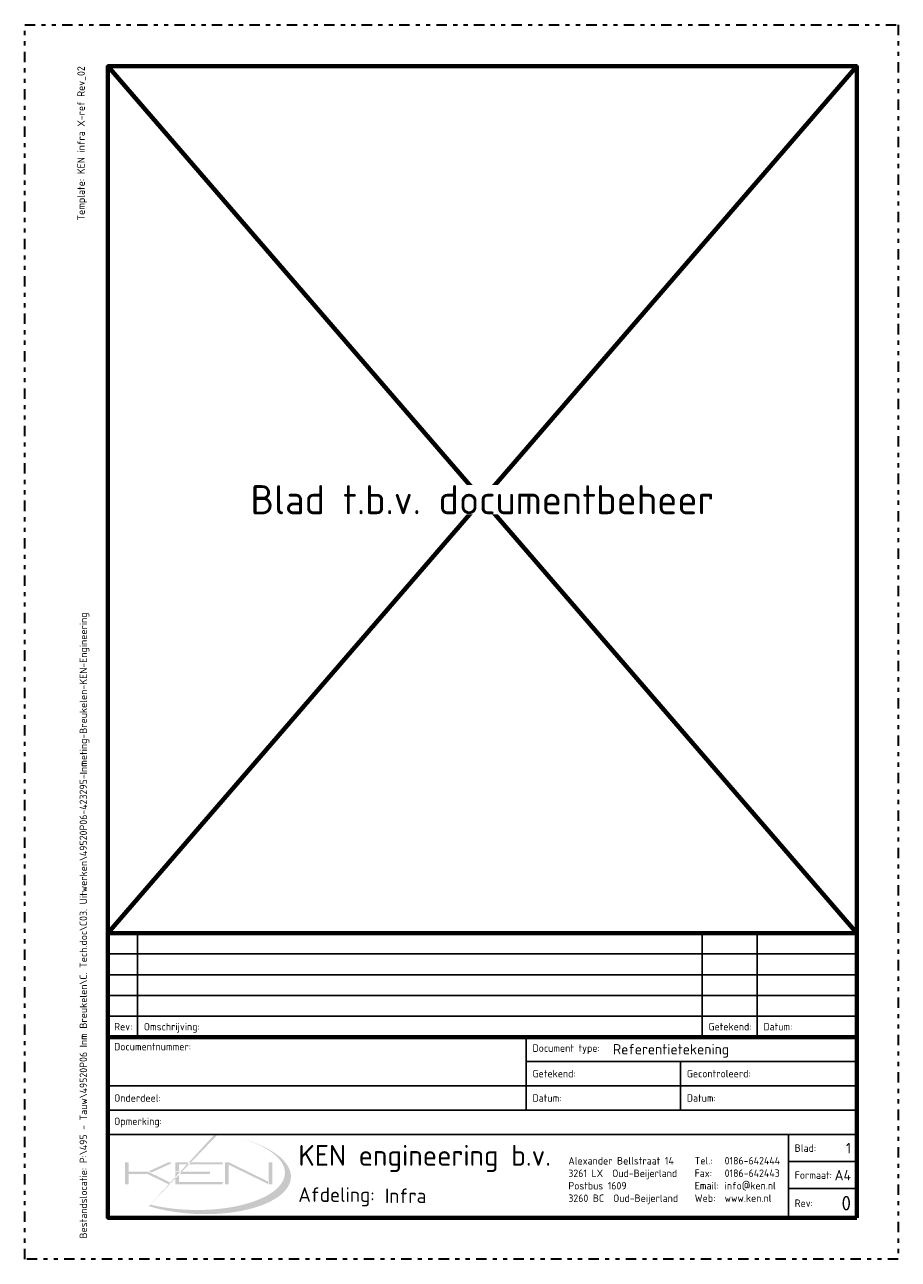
# Paper-space layout 'Layout1' of a CAD drawing. Header units: metres. Extents: x 81 to 291, y -4 to 293.
import ezdxf
from ezdxf.enums import TextEntityAlignment as Align

# ---------------------------------------------------------------- set-up
doc = ezdxf.new("R2010")
doc.units = ezdxf.units.M
doc.linetypes.add('AL-TEKENBLADGRENS', pattern=[11.5, 2.5, -1.5, 1, -1.5, 1, -1.5, 2.5])
for name, color, linetype, lineweight in [('X-XX-AL-TEKENBLAD-T18', 10, 'Continuous', 18), ('X-XX-AL-TEKENBLAD-T70', 210, 'Continuous', 70), ('X-XX-AL-TEKENBLAD_KADER-G', 7, 'Continuous', 70), ('X-XX-AL-TEKENBLAD_TITELBLOK-S', 7, 'Continuous', 25), ('X-XX-AL-TEKENBLADGRENS-G', 7, 'AL-TEKENBLADGRENS', 35)]:
    doc.layers.add(name, color=color, linetype=linetype, lineweight=lineweight)
doc.styles.add('NLCS-ISO-M1000-T18', font='NLCS-ISO.ttf', dxfattribs={"height": 1.8})
doc.styles.add('NLCS-ISO-M1000-T25', font='NLCS-ISO.ttf', dxfattribs={"height": 2.5})
doc.styles.add('NLCS-ISO-M1000-T35', font='NLCS-ISO.ttf', dxfattribs={"height": 3.5})
doc.styles.add('NLCS-ISO-M1000-T50', font='NLCS-ISO.ttf', dxfattribs={"height": 5})
doc.styles.add('NLCS-ISO-M1000-T70', font='NLCS-ISO.ttf', dxfattribs={"height": 7})

# ---------------------------------------------------------------- blocks, each defined once
blk = doc.blocks.new('SAL-TITELBLOK_KEN_XR')
h = blk.add_hatch(color=189)
edge = h.paths.add_edge_path()
edge.add_ellipse((-158.46, 10.74), major_axis=(-22.46, 1.05), ratio=0.437547, start_angle=36.84, end_angle=244.7451)
edge.add_ellipse((-159.56, 11.27), major_axis=(-22.11, 0.55), ratio=0.424902, start_angle=39.7552, end_angle=240.4684, ccw=False)
h.paths.add_polyline_path([(-151.85, 8.03), (-150.99, 8.03), (-150.99, 12.76), (-141.55, 8.14), (-141.55, 8.74), (-150.99, 13.36), (-151.85, 13.36)], flags=17)
h.paths.add_polyline_path([(-140.48, 13.36), (-141.34, 13.36), (-141.34, 8.03), (-140.48, 8.03)], flags=17)
h.paths.add_polyline_path([(-162.94, 8.57), (-162.94, 10.52), (-155.44, 10.52), (-155.44, 11.06), (-163.8, 11.06), (-163.8, 8.03), (-152.43, 8.03), (-152.43, 8.57)], flags=17)
h.paths.add_polyline_path([(-163.8, 11.27), (-162.94, 11.27), (-162.94, 12.82), (-152.43, 12.82), (-152.43, 13.36), (-163.8, 13.36)], flags=17)
h.paths.add_polyline_path([(-170.31, 11.06), (-175.05, 11.06), (-175.05, 13.36), (-175.92, 13.36), (-175.92, 8.03), (-175.05, 8.03), (-175.05, 10.52), (-170.44, 10.52), (-165.36, 8.03), (-164.93, 8.03), (-164.79, 8.35)], flags=17)
h.paths.add_polyline_path([(-170.12, 11.2), (-169.5, 10.9), (-164.82, 13.04), (-164.96, 13.36), (-165.43, 13.36)], flags=16)
at = {"lineweight": 70}
for points in [[(-180, 43.47), (-180, 68.47)], [(-180, 68.47), (0, 68.47)], [(0, 43.47), (0, 68.47)], [(-180, 43.47), (0, 43.47)], [(-180, 25.87), (-180, 43.47)], [(0, 43.47), (0, 25.87)], [(-180, 25.87), (-180, 20)], [(0, 20), (0, 25.87)], [(-180, 0), (-180, 20)], [(0, 20), (0, 0)], [(-180, 0), (0, 0)]]:
    blk.add_lwpolyline(points, dxfattribs=at)
for points in [[(-172.86, 63.47), (-172.86, 68.47)], [(-37.13, 63.47), (-37.13, 68.47)], [(-23.92, 63.47), (-23.92, 68.47)], [(-180, 63.47), (0, 63.47)], [(-172.86, 58.47), (-172.86, 63.47)], [(-37.13, 58.47), (-37.13, 63.47)], [(-23.92, 58.47), (-23.92, 63.47)], [(-180, 58.47), (0, 58.47)], [(-172.86, 53.47), (-172.86, 58.47)], [(-37.13, 53.47), (-37.13, 58.47)], [(-23.92, 53.47), (-23.92, 58.47)], [(-180, 53.47), (0, 53.47)], [(-172.86, 48.47), (-172.86, 53.47)], [(-37.13, 48.47), (-37.13, 53.47)], [(-23.92, 48.47), (-23.92, 53.47)], [(-180, 48.47), (0, 48.47)], [(-172.86, 43.47), (-172.86, 48.47)], [(-37.13, 43.47), (-37.13, 48.47)], [(-23.92, 43.47), (-23.92, 48.47)], [(-79.42, 43.47), (-79.42, 37.6), (-79.42, 31.73), (-79.42, 25.87)], [(0, 37.6), (-79.42, 37.6)], [(-42.33, 37.6), (-42.33, 31.73), (-42.33, 25.87)], [(0, 31.73), (-180, 31.73)], [(0, 25.87), (-180, 25.87)], [(-180, 20), (0, 20)], [(-16.41, 20), (-16.41, 0)], [(-16.41, 20), (-16.41, 15)], [(-16.41, 15), (-16.41, 10)], [(-16.41, 13.5), (0, 13.5)], [(-16.41, 7), (0, 7)]]:
    blk.add_lwpolyline(points)
at = {"color": 0}
for s, width, heights, insert, char_height, attachment_point, style in [('Rev:', 7.2, [0], (-178.5, 45.97), 1.8, 4, 'NLCS-ISO-M1000-T18'), ('Omschrijving:', 16.8513, [3.56], (-171.36, 45.69), 1.8, 4, 'NLCS-ISO-M1000-T18'), ('Getekend:', 16.8513, [3.56], (-35.63, 45.97), 1.8, 4, 'NLCS-ISO-M1000-T18'), ('Datum:', 16.8513, [3.56], (-22.42, 45.97), 1.8, 4, 'NLCS-ISO-M1000-T18'), ('Documentnummer:', 30.8373, [0], (-178.5, 41.17), 1.8, 4, 'NLCS-ISO-M1000-T18'), ('Document type:', 30.8373, [0], (-77.92, 40.53), 1.8, 4, 'NLCS-ISO-M1000-T18'), ('Getekend:', 30.8373, [0], (-77.92, 34.67), 1.8, 4, 'NLCS-ISO-M1000-T18'), ('Gecontroleerd:', 30.8373, [0], (-40.83, 34.67), 1.8, 4, 'NLCS-ISO-M1000-T18'), ('Onderdeel:', 7.2, [0], (-178.5, 28.8), 1.8, 4, 'NLCS-ISO-M1000-T18'), ('Datum:', 30.8373, [0], (-77.92, 28.8), 1.8, 4, 'NLCS-ISO-M1000-T18'), ('Datum:', 30.8373, [0], (-40.83, 28.8), 1.8, 4, 'NLCS-ISO-M1000-T18'), ('Opmerking:', 16.1278, [0], (-178.5, 22.93), 1.8, 4, 'NLCS-ISO-M1000-T18'), ('1', 30.8373, [0], (-1.37, 16.75), 2.5, 6, 'NLCS-ISO-M1000-T25'), ('Blad:', 30.8373, [0], (-14.91, 16.75), 1.8, 4, 'NLCS-ISO-M1000-T18'), ('Formaat:', 30.8373, [1.8], (-14.91, 10.25), 1.8, 4, 'NLCS-ISO-M1000-T18'), ('A4', 30.8373, [0], (-1.37, 10.25), 2.5, 6, 'NLCS-ISO-M1000-T25'), ('Afdeling:', 16.8513, [3.56], (-134.22, 5.02), 3.5, 4, 'NLCS-ISO-M1000-T35'), ('Rev:', 30.8373, [0], (-14.91, 3.5), 1.8, 4, 'NLCS-ISO-M1000-T18')]:
    blk.add_mtext_dynamic_manual_height_columns(s, width=width, gutter_width=9, heights=heights, dxfattribs=dict(at, insert=insert, char_height=char_height, attachment_point=attachment_point, style=style))
at = {"color": 0, "char_height": 1.8, "attachment_point": 4, "style": 'NLCS-ISO-M1000-T18'}
for s, insert, width in [('Alexander Bellstraat 14 3261 LX  Oud-Beijerland Postbus 1609 \\P3260 BC  Oud-Beijerland', (-69.32, 8.92), 29.9582), ('\\pt7.2;Tel.: ^I0186-642444 \\PFax: ^I0186-642443 \\PEmail: ^Iinfo@ken.nl \\PWeb: ^Iwww.ken.nl', (-38.95, 9.21), 40.0799)]:
    blk.add_mtext(s, dxfattribs=dict(at, insert=insert, width=width))
at = {"color": 0}
for tag, height, style, p in [('REV_4', 2.5, 'NLCS-ISO-M1000-T25', (-178.5, 65.97)), ('OMSCHRIJVING_4', 2.5, 'NLCS-ISO-M1000-T25', (-171.36, 65.97)), ('GETEKEND_4', 2.5, 'NLCS-ISO-M1000-T25', (-35.63, 65.97)), ('DATUM_4', 2.5, 'NLCS-ISO-M1000-T25', (-22.42, 65.97)), ('REV_3', 2.5, 'NLCS-ISO-M1000-T25', (-178.5, 60.97)), ('OMSCHRIJVING_3', 2.5, 'NLCS-ISO-M1000-T25', (-171.36, 60.97)), ('GETEKEND_3', 2.5, 'NLCS-ISO-M1000-T25', (-35.63, 60.97)), ('DATUM_3', 2.5, 'NLCS-ISO-M1000-T25', (-22.42, 60.97)), ('REV_2', 2.5, 'NLCS-ISO-M1000-T25', (-178.5, 55.97)), ('OMSCHRIJVING_2', 2.5, 'NLCS-ISO-M1000-T25', (-171.36, 55.97)), ('GETEKEND_2', 2.5, 'NLCS-ISO-M1000-T25', (-35.63, 55.97)), ('DATUM_2', 2.5, 'NLCS-ISO-M1000-T25', (-22.42, 55.97)), ('REV_1', 2.5, 'NLCS-ISO-M1000-T25', (-178.5, 50.97)), ('OMSCHRIJVING_1', 2.5, 'NLCS-ISO-M1000-T25', (-171.36, 50.97)), ('GETEKEND_1', 2.5, 'NLCS-ISO-M1000-T25', (-35.63, 50.97)), ('DATUM_1', 2.5, 'NLCS-ISO-M1000-T25', (-22.42, 50.97)), ('NL_META_DOCUMENTSOORT', 2.5, 'NLCS-ISO-M1000-T25', (-58.58, 40.53)), ('TEKENINGNUMMER', 5, 'NLCS-ISO-M1000-T50', (-178.5, 36)), ('NL_META_OPSTELLER', 2.5, 'NLCS-ISO-M1000-T25', (-64.75, 34.67)), ('NL_META_AUTORISATOR', 2.5, 'NLCS-ISO-M1000-T25', (-22.42, 34.67)), ('ONDERDEEL', 3.5, 'NLCS-ISO-M1000-T35', (-165.69, 28.8)), ('NL_META_UITGAVE', 2.5, 'NLCS-ISO-M1000-T25', (-64.75, 28.8)), ('DATUM_GECONTROLEERD', 2.5, 'NLCS-ISO-M1000-T25', (-22.42, 28.8)), ('OPMERKING', 3.5, 'NLCS-ISO-M1000-T35', (-165.69, 22.93)), ('NL_META_EIGENAAR', 5, 'NLCS-ISO-M1000-T50', (-134.22, 15)), ('NL_META_AFDELING', 3.5, 'NLCS-ISO-M1000-T35', (-113.42, 5.29))]:
    blk.add_attdef(tag, text='', height=height, dxfattribs=dict(at, style=style)).set_placement(p, align=Align.MIDDLE_LEFT)
at = {"style": 'NLCS-ISO-M1000-T18'}
blk.add_attdef('BESTANDSLOCATIE', (-185, -5), '', height=1.8, rotation=90, dxfattribs=at)
at = {"color": 0, "style": 'NLCS-ISO-M1000-T35'}
blk.add_attdef('REVISIE', text='', height=3.5, dxfattribs=at).set_placement((-1.37, 3.5), align=Align.MIDDLE_RIGHT)

psp = doc.layouts.get("Layout1")

# ---------------------------------------------------------------- linework, layer by layer
at = {"layer": 'X-XX-AL-TEKENBLAD_KADER-G'}
psp.add_lwpolyline([(281.37, 6.43), (101.37, 6.43), (101.37, 283.43), (281.37, 283.43)], close=True, dxfattribs=at)
for points in [[(101.37, 74.89), (281.37, 283.43)], [(101.37, 283.43), (281.37, 74.89)]]:
    psp.add_lwpolyline(points, dxfattribs=at)
at = {"layer": 'X-XX-AL-TEKENBLADGRENS-G'}
psp.add_lwpolyline([(291.37, -3.57), (81.37, -3.57), (81.37, 293.43), (291.37, 293.43), (291.37, -3.57)], close=True, dxfattribs=at)

# ---------------------------------------------------------------- block references
at = {"layer": 'X-XX-AL-TEKENBLAD_TITELBLOK-S'}
psp.add_blockref('SAL-TITELBLOK_KEN_XR', (281.37, 6.43), dxfattribs=at).add_auto_attribs({'REVISIE': '0', 'NL_META_DOCUMENTSOORT': 'Referentietekening', 'NL_META_EIGENAAR': 'KEN engineering b.v.', 'NL_META_AFDELING': 'Infra', 'BESTANDSLOCATIE': 'Bestandslocatie: P:\\495 - Tauw\\49520P06 Inm Breukelen\\C. Tech.doc\\C03. Uitwerken\\49520P06-423295-Inmeting-Breukelen-KEN-Engineering'})

# ---------------------------------------------------------------- texts
at = {"layer": 'X-XX-AL-TEKENBLAD-T18', "insert": (96.37, 283.43), "char_height": 1.8, "attachment_point": 9, "rotation": 90, "style": 'NLCS-ISO-M1000-T18'}
psp.add_mtext_dynamic_manual_height_columns('Template: KEN infra X-ref Rev_02', width=64.2258, gutter_width=9, heights=[0], dxfattribs=at)

# ---------------------------------------------------------------- next in the draw order: texts
at = {"layer": 'X-XX-AL-TEKENBLAD-T70', "insert": (191.37, 179.16), "char_height": 7, "attachment_point": 5, "style": 'NLCS-ISO-M1000-T70', "bg_fill": 3, "box_fill_scale": 1, "bg_fill_color": 256, "bg_fill_transparency": 0}
psp.add_mtext_dynamic_manual_height_columns('Blad t.b.v. documentbeheer', width=121.0147, gutter_width=9, heights=[19.41], dxfattribs=at)

doc.saveas('drawing.dxf')
